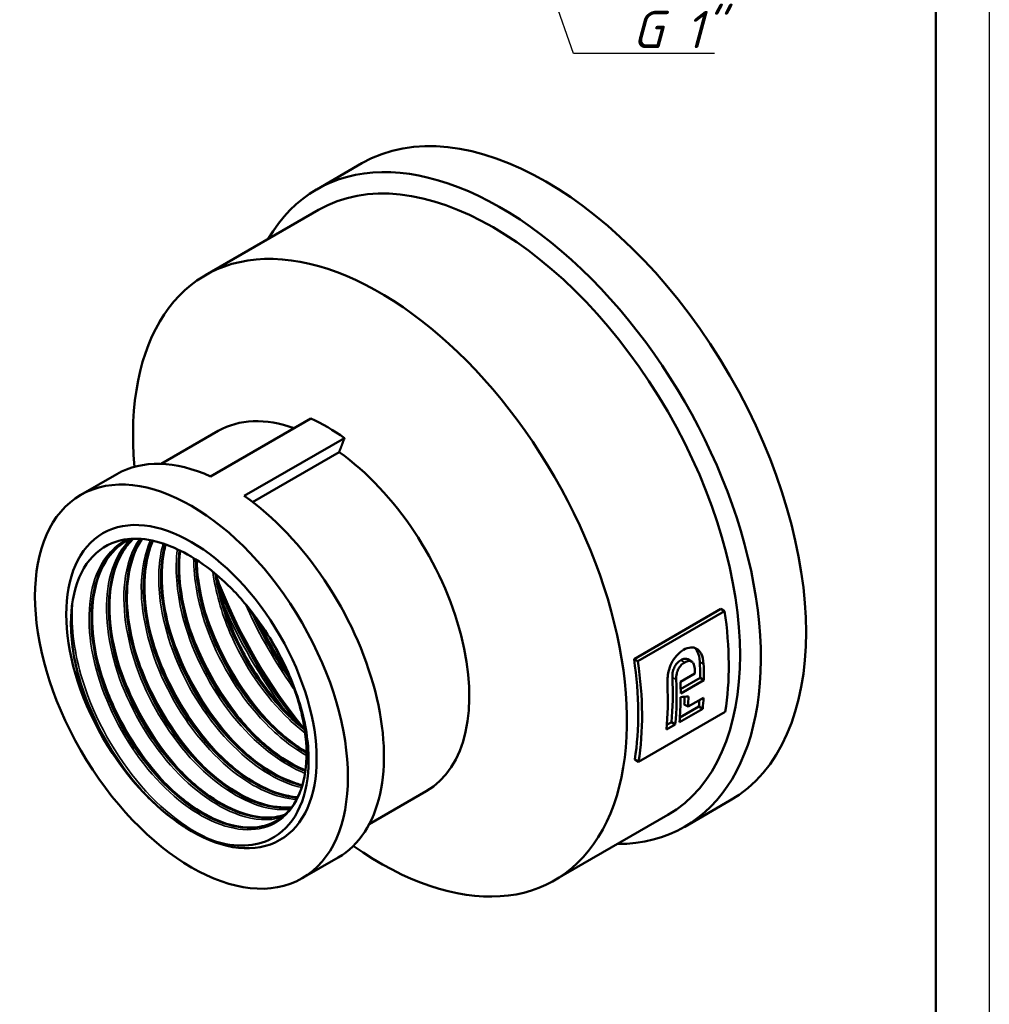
# Model space of a CAD drawing. Header units: millimetres. Extents: x 0 to 797, y -69 to 297.
# Tile 3 of 6: x 119 to 210, y 81 to 173. Entities that reach past the tile are written whole.
import ezdxf

# ---------------------------------------------------------------- set-up
doc = ezdxf.new("R2010")
doc.units = ezdxf.units.MM
for name, color, linetype, lineweight in [('Видимые тонкие (ГОСТ)', 7, 'Continuous', 35), ('Видимый контур (ГОСТ)', 7, 'Continuous', 50), ('Кромка (ГОСТ)', 7, 'Continuous', 50), ('Размер (ГОСТ)', 7, 'Continuous', 25)]:
    doc.layers.add(name, color=color, linetype=linetype, lineweight=lineweight)
doc.styles.add('Обычный текст (ГОСТ)', font='GOST Common Italic.ttf')
doc.dimstyles.new('Обычный (ГОСТ)', dxfattribs={"dimtxt": 3.5, "dimasz": 3.5, "dimexe": 1, "dimexo": 0, "dimgap": 0.5, "dimtad": 1, "dimrnd": 1e-08, "dimtxsty": 'Обычный текст (ГОСТ)', "dimblk": 'Filled-1', "dimcen": 0.09, "dimdle": 15, "dimclrd": 256, "dimclre": 256, "dimclrt": 256, "dimazin": 2, "dimtfac": 0.714286, "dimtdec": 3, "dimtmove": 0, "dimatfit": 3, "dimfxl": 1, "dimtolj": 1, "dimlwd": 25, "dimlwe": 25, "dimarcsym": 0})

# ---------------------------------------------------------------- blocks, each defined once
blk = doc.blocks.new('Рамки ГОСТ_ граница 297x210')
at = {"layer": 'Кромка (ГОСТ)', "lineweight": 25}
blk.add_line((210, 297), (210, 0), dxfattribs=at)
at = {"layer": 'Кромка (ГОСТ)'}
blk.add_line((205, 5), (205, 292), dxfattribs=at)
blk = doc.blocks.new('Filled-1')
at = {"color": 0}
for p, q in [((0, 0), (-1, 0.143)), ((-1, 0.143), (-1, -0.143)), ((-1, 0), (0, 0)), ((-1, -0.143), (0, 0))]:
    blk.add_line(p, q, dxfattribs=at)
at = {"color": 0, "flags": 128}
blk.add_lwpolyline([(-1, -0.143), (0, 0), (-1, 0.143), (-1, -0.143)], dxfattribs=at)
at = {"color": 0}
blk.add_solid([(-1, -0.143), (0, 0), (-1, 0.143), (-1, -0.143)], dxfattribs=at)
blk = doc.blocks.new('*D14')
at = {"layer": 'Defpoints', "color": 0, "linetype": 'Continuous', "transparency": 16777216}
for p in [(152.115, 224.081), (157.325, 209.24)]:
    blk.add_point(p, dxfattribs=at)
at = {"layer": 'Размер (ГОСТ)', "linetype": 'Continuous', "lineweight": 25, "transparency": 16777216}
for p, q in [((171.016, 170.238), (158.484, 205.937)), ((184.219, 170.238), (171.016, 170.238))]:
    blk.add_line(p, q, dxfattribs=at)
at = {"layer": 'Размер (ГОСТ)', "linetype": 'Continuous', "lineweight": 25, "transparency": 16777216, "xscale": 3.5, "yscale": 3.5, "zscale": 3.5, "rotation": 109.343005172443}
blk.add_blockref('Filled-1', (157.325, 209.24), dxfattribs=at)
at = {"layer": 'Размер (ГОСТ)', "linetype": 'Continuous', "lineweight": 25, "transparency": 16777216, "insert": (174.408, 174.24), "char_height": 3.5, "attachment_point": 1, "style": 'Обычный текст (ГОСТ)'}
blk.add_mtext('\\A1; \\fGOST Common|b0|i1;\\H3.5000;G 1"', dxfattribs=at)

msp = doc.modelspace()

# ---------------------------------------------------------------- linework, layer by layer
at = {"layer": 'Видимые тонкие (ГОСТ)'}
for p, q in [((181.4352, 113.1548), (181.08, 113.3599)), ((183.2091, 112.985), (182.855, 113.1894)), ((180.6381, 111.5417), (180.2839, 111.7462))]:
    msp.add_line(p, q, dxfattribs=at)
for points, knots in [([(129.1289, 124.6904), (127.992, 124.1017), (127.0742, 123.1182), (126.4667, 121.8057), (125.5015, 119.7202), (125.3261, 116.8186), (125.9657, 113.7218), (126.6039, 110.6314), (128.0487, 107.368), (129.9759, 104.6279), (131.8997, 101.8925), (134.2904, 99.6973), (136.6213, 98.5069), (138.9628, 97.3112), (141.2272, 97.1377), (142.911, 98.0167), (144.5879, 98.8921), (145.677, 100.8049), (145.9312, 103.3362), (146.1856, 105.8701), (145.6013, 109.0059), (144.2915, 112.0605), (143.9276, 112.9092), (143.5098, 113.751), (143.0453, 114.5709)], [51.0219337, 51.0219337, 51.0219337, 51.0219337, 51.4502445, 51.4502445, 51.4502445, 52.1307765, 52.1307765, 52.1307765, 52.8098803, 52.8098803, 52.8098803, 53.4878106, 53.4878106, 53.4878106, 54.1687849, 54.1687849, 54.1687849, 54.8470131, 54.8470131, 54.8470131, 55.525903, 55.525903, 55.525903, 55.7145262, 55.7145262, 55.7145262, 55.7145262]), ([(129.4947, 124.7259), (128.6476, 123.9138), (128.007, 122.8046), (127.6296, 121.4608), (126.9609, 119.0798), (127.122, 115.9801), (128.065, 112.8298), (129.0066, 109.6838), (130.7207, 106.5094), (132.8218, 103.9892), (134.9203, 101.4722), (137.3896, 99.6252), (139.6813, 98.8415), (141.1058, 98.3544), (142.4553, 98.28), (143.6174, 98.6019)], [44.9125565, 44.9125565, 44.9125565, 44.9125565, 45.2980018, 45.2980018, 45.2980018, 45.9809396, 45.9809396, 45.9809396, 46.6629495, 46.6629495, 46.6629495, 47.3440982, 47.3440982, 47.3440982, 47.7674774, 47.7674774, 47.7674774, 47.7674774]), ([(130.3323, 124.7313), (129.594, 123.6553), (129.1102, 122.2686), (128.9318, 120.667), (128.6354, 118.0057), (129.184, 114.7695), (130.4462, 111.6511), (131.7078, 108.5345), (133.6729, 105.5571), (135.9041, 103.3551), (138.1342, 101.1542), (140.6141, 99.743), (142.7958, 99.4188), (143.3649, 99.3343), (143.9127, 99.3238), (144.4318, 99.3844)], [38.7616842, 38.7616842, 38.7616842, 38.7616842, 39.1710527, 39.1710527, 39.1710527, 39.8512957, 39.8512957, 39.8512957, 40.53117, 40.53117, 40.53117, 41.2106917, 41.2106917, 41.2106917, 41.3879657, 41.3879657, 41.3879657, 41.3879657]), ([(131.3609, 124.6008), (130.8048, 123.381), (130.5016, 121.8974), (130.4862, 120.249), (130.4584, 117.2955), (131.357, 113.8336), (132.9569, 110.6658), (134.5069, 107.5971), (136.7013, 104.8269), (139.0426, 102.9593), (141.0672, 101.3443), (143.1886, 100.4139), (145.0454, 100.2999)], [32.6040198, 32.6040198, 32.6040198, 32.6040198, 33.0001937, 33.0001937, 33.0001937, 33.7100166, 33.7100166, 33.7100166, 34.3976575, 34.3976575, 34.3976575, 34.9922902, 34.9922902, 34.9922902, 34.9922902]), ([(132.5375, 124.2882), (132.1047, 122.7348), (132.006, 120.8877), (132.2644, 118.9095), (132.6588, 115.8902), (133.882, 112.5861), (135.6574, 109.7027), (137.4323, 106.8199), (139.7465, 104.3772), (142.0883, 102.894), (143.2484, 102.1591), (144.4113, 101.6623), (145.5136, 101.4159)], [26.4484315, 26.4484315, 26.4484315, 26.4484315, 26.8934072, 26.8934072, 26.8934072, 27.5725472, 27.5725472, 27.5725472, 28.2515259, 28.2515259, 28.2515259, 28.5879066, 28.5879066, 28.5879066, 28.5879066]), ([(133.8708, 123.7534), (133.6311, 121.9235), (133.7814, 119.8135), (134.3195, 117.6394), (135.0925, 114.5162), (136.66, 111.2825), (138.6696, 108.6316), (140.6785, 105.9815), (143.1147, 103.9321), (145.4379, 102.92), (145.5719, 102.8616), (145.7055, 102.8067), (145.8385, 102.7552)], [20.2993577, 20.2993577, 20.2993577, 20.2993577, 20.7732319, 20.7732319, 20.7732319, 21.4540032, 21.4540032, 21.4540032, 22.1345771, 22.1345771, 22.1345771, 22.1738312, 22.1738312, 22.1738312, 22.1738312]), ([(135.393, 122.9348), (135.3973, 120.9478), (135.7956, 118.7445), (136.5586, 116.555), (137.6561, 113.4057), (139.4998, 110.307), (141.6752, 107.9266), (143.032, 106.4419), (144.5117, 105.2431), (145.9794, 104.4152)], [14.1620823, 14.1620823, 14.1620823, 14.1620823, 14.6367327, 14.6367327, 14.6367327, 15.3194651, 15.3194651, 15.3194651, 15.7452823, 15.7452823, 15.7452823, 15.7452823]), ([(137.1822, 121.6669), (137.4345, 119.8074), (137.9845, 117.8439), (138.7976, 115.9378), (140.118, 112.8426), (142.123, 109.9197), (144.3686, 107.7902), (144.8547, 107.3293), (145.3513, 106.9062), (145.8529, 106.5238)], [8.0492511, 8.0492511, 8.0492511, 8.0492511, 8.4668088, 8.4668088, 8.4668088, 9.1448144, 9.1448144, 9.1448144, 9.2915666, 9.2915666, 9.2915666, 9.2915666]), ([(137.5536, 121.1881), (137.6591, 120.9063), (137.7675, 120.6247), (137.879, 120.3435), (139.7669, 115.5792), (142.4994, 110.9367), (145.6995, 107.0246)], [52.35767564, 52.35767564, 52.35767564, 52.35767564, 52.38876018, 52.38876018, 52.38876018, 52.91538988, 52.91538988, 52.91538988, 52.91538988]), ([(124.0574, 118.9383), (123.8694, 116.8347), (124.1318, 114.4295), (124.8289, 111.9824), (125.8242, 108.4883), (127.7008, 104.9329), (130.0272, 102.1006), (132.3536, 99.2683), (135.1121, 97.18), (137.6748, 96.293)], [51.7563515, 51.7563515, 51.7563515, 51.7563515, 52.2402673, 52.2402673, 52.2402673, 52.9312491, 52.9312491, 52.9312491, 53.622231, 53.622231, 53.622231, 53.622231]), ([(136.2803, 118.5515), (136.3349, 118.3605), (136.3921, 118.1692), (136.4519, 117.9778), (137.4998, 114.6246), (139.34, 111.2595), (141.5822, 108.568), (141.9732, 108.0986), (142.376, 107.6503), (142.7877, 107.225)], [8.26035408, 8.26035408, 8.26035408, 8.26035408, 8.29814089, 8.29814089, 8.29814089, 8.96022124, 8.96022124, 8.96022124, 9.07567451, 9.07567451, 9.07567451, 9.07567451]), ([(140.2085, 118.6788), (141.367, 116.1213), (142.764, 113.6287), (144.3459, 111.3148), (144.5195, 111.0609), (144.6953, 110.8091), (144.8731, 110.5597)], [52.47055686, 52.47055686, 52.47055686, 52.47055686, 52.77118794, 52.77118794, 52.77118794, 52.80418175, 52.80418175, 52.80418175, 52.80418175]), ([(134.6498, 117.6082), (135.2959, 115.3628), (136.2895, 113.0893), (137.5475, 111.0044), (138.5994, 109.2612), (139.8323, 107.656), (141.155, 106.2844)], [14.54353939, 14.54353939, 14.54353939, 14.54353939, 14.98757722, 14.98757722, 14.98757722, 15.35885981, 15.35885981, 15.35885981, 15.35885981]), ([(133.014, 116.6636), (133.2278, 115.9132), (133.4809, 115.1595), (133.7719, 114.4105), (135.074, 111.0591), (137.126, 107.8225), (139.4915, 105.3638), (139.5005, 105.3545), (139.5095, 105.3451), (139.5185, 105.3358)], [20.82672469, 20.82672469, 20.82672469, 20.82672469, 20.97518871, 20.97518871, 20.97518871, 21.63951697, 21.63951697, 21.63951697, 21.64204512, 21.64204512, 21.64204512, 21.64204512]), ([(131.3796, 115.7211), (132.1094, 113.1873), (133.2855, 110.6178), (134.7761, 108.3228), (135.7108, 106.8839), (136.7662, 105.5571), (137.886, 104.3974)], [27.10991, 27.10991, 27.10991, 27.10991, 27.61102797, 27.61102797, 27.61102797, 27.92523043, 27.92523043, 27.92523043, 27.92523043]), ([(129.7468, 114.7763), (130.0574, 113.687), (130.4499, 112.5913), (130.9188, 111.5134), (132.2244, 108.5122), (134.1143, 105.6667), (136.2501, 103.4491)], [33.39309531, 33.39309531, 33.39309531, 33.39309531, 33.60853906, 33.60853906, 33.60853906, 34.20841573, 34.20841573, 34.20841573, 34.20841573]), ([(124.2048, 113.5936), (124.3775, 112.7554), (124.602, 111.9053), (124.8773, 111.0543), (125.9689, 107.6798), (127.8507, 104.3116), (130.1247, 101.6343), (130.6108, 101.062), (131.1139, 100.5206), (131.6289, 100.0155)], [52.12940422, 52.12940422, 52.12940422, 52.12940422, 52.29623272, 52.29623272, 52.29623272, 52.95773969, 52.95773969, 52.95773969, 53.09915152, 53.09915152, 53.09915152, 53.09915152]), ([(128.109, 113.8337), (128.9529, 110.9015), (130.4035, 107.9232), (132.2323, 105.3737), (132.9746, 104.339), (133.7774, 103.3772), (134.6166, 102.5096)], [39.67628062, 39.67628062, 39.67628062, 39.67628062, 40.25622945, 40.25622945, 40.25622945, 40.49160104, 40.49160104, 40.49160104, 40.49160104]), ([(126.4788, 112.8892), (126.8805, 111.4838), (127.4177, 110.0676), (128.0762, 108.6935), (129.3494, 106.0366), (131.0691, 103.5505), (132.982, 101.5629)], [45.95946592, 45.95946592, 45.95946592, 45.95946592, 46.23739576, 46.23739576, 46.23739576, 46.77478635, 46.77478635, 46.77478635, 46.77478635])]:
    msp.add_open_spline(points, degree=3, knots=knots, dxfattribs=at)
for points in [[(138.1123, 118.7813), (139.6342, 115.2021), (141.6385, 111.7208), (143.9577, 108.6344)], [(141.3428, 117.2227), (142.2084, 115.5063), (143.1743, 113.8302), (144.2218, 112.2254)]]:
    msp.add_open_spline(points, degree=3, dxfattribs=at)
at = {"layer": 'Видимый контур (ГОСТ)'}
for p, q in [((146.9352, 157.498), (151.1705, 159.9433)), ((136.4891, 149.4463), (147.0957, 155.57)), ((136.9869, 130.5837), (146.3868, 136.0108)), ((132.3618, 131.7636), (137.7048, 134.8484)), ((140.1436, 128.7612), (149.5435, 134.1882)), ((149.0332, 132.8666), (140.9268, 128.1864)), ((124.8114, 128.8478), (128.1902, 130.7985)), ((176.6888, 113.4634), (184.8205, 118.1582)), ((185.1801, 117.9506), (177.0484, 113.2558)), ((185.1801, 117.9506), (184.8205, 118.1582)), ((177.0484, 113.2558), (176.6888, 113.4634)), ((182.0744, 113.2347), (181.7195, 113.4396)), ((181.0419, 111.3152), (182.3919, 112.0946)), ((181.0581, 110.6342), (182.891, 111.6924)), ((183.2445, 111.4883), (181.0609, 110.2275)), ((183.2445, 111.4883), (182.891, 111.6924)), ((180.9776, 107.9801), (182.7695, 109.0146)), ((181.7544, 109.0072), (181.4002, 109.2117)), ((181.7544, 109.0072), (183.2006, 109.8422)), ((183.1249, 108.8094), (182.7695, 109.0146)), ((177.1138, 103.8283), (185.2455, 108.5231)), ((183.1249, 108.8094), (180.9412, 107.5487)), ((180.5557, 107.3261), (179.7315, 106.8503)), ((179.7679, 107.2816), (180.2003, 107.5313)), ((180.5557, 107.3261), (180.2003, 107.5313)), ((177.1138, 103.8283), (176.7552, 104.0353)), ((151.8618, 97.9886), (157.2048, 101.0734)), ((181.4352, 97.7423), (185.6705, 100.1875)), ((169.2391, 92.7216), (179.8457, 98.8453)), ((145.5614, 92.9077), (148.9402, 94.8584))]:
    msp.add_line(p, q, dxfattribs=at)
for centre, major_axis, ratio, start_param, end_param in [((168.4205, 130.0654), (-17.25, 29.8779), 0.5773503, 3.1415927, 6.2831853), ((164.1852, 127.6201), (-17.25, 29.8779), 0.5773503, 2.8217197, 6.6030583), ((163.4707, 127.2077), (-16.375, 28.3623), 0.5773503, 3.1415927, 6.2831853), ((152.8641, 121.0839), (-16.375, 28.3623), 0.5773503, 2.2479734, 7.1768046), ((147.4548, 117.9609), (-9.75, 16.8875), 0.5773503, 5.689724, 6.2831853), ((147.9651, 118.2555), (10.375, -17.97), 0.5773503, 2.2484122, 2.4639767), ((138.5652, 112.8285), (-10.375, 17.97), 0.5773503, 5.6055694, 6.2831853), ((147.4548, 117.9609), (9.75, -16.8875), 0.5773503, 0, 2.2414736), ((138.5652, 112.8285), (10.375, -17.97), 0.5773503, 0, 2.2484122), ((135.1864, 110.8777), (7.4439, -12.8933), 0.5773503, 2.021876, 2.0746658), ((162.0565, 126.3912), (-16.625, 28.7953), 0.5773503, 3.7612199, 4.1088434), ((153.9248, 121.6963), (-16.375, 28.3623), 0.5773503, 3.758665, 4.1116515), ((153.9248, 121.6963), (16.625, -28.7953), 0.5773503, 0.6196272, 0.9672507), ((159.7332, 125.0498), (-16.375, 28.3623), 0.5773503, 3.9274659, 3.9827039), ((159.7332, 125.0498), (16.625, -28.7953), 0.5773503, 0.7858661, 0.8402726), ((157.164, 123.5665), (-16.375, 28.3623), 0.5773503, 3.8245241, 3.9841625), ((158.8995, 124.5685), (-16.625, 28.7953), 0.5773503, 3.9671317, 3.9833018), ((156.3399, 123.0907), (-16.625, 28.7953), 0.5773503, 3.8260702, 3.9827025), ((157.164, 123.5665), (16.625, -28.7953), 0.5773503, 0.6844775, 0.8417092), ((157.5496, 123.7891), (-16.625, 28.7953), 0.5773503, 3.9274588, 3.9671317), ((157.5496, 123.7891), (-16.625, 28.7953), 0.5773503, 3.8260702, 3.9151215), ((156.8919, 123.4094), (-60.1916, 0.8954), 0.238976, 1.9875092, 2.0008207), ((158.287, 124.2149), (-16.375, 28.3623), 0.5773503, 3.8649187, 3.892389), ((158.287, 124.2149), (16.625, -28.7953), 0.5773503, 0.7242607, 0.7602173), ((159.7332, 125.0498), (-16.375, 28.3623), 0.5773503, 3.8245241, 3.8484225), ((159.7332, 125.0498), (16.625, -28.7953), 0.5773503, 0.6844775, 0.7242607)]:
    msp.add_ellipse(centre, major_axis=major_axis, ratio=ratio, start_param=start_param, end_param=end_param, dxfattribs=at)
for major_axis in [(-10.375, 17.97), (-8.3, 14.376), (-8.3, 14.376)]:
    msp.add_ellipse((135.1864, 110.8777), major_axis=major_axis, ratio=0.5773503, dxfattribs=at)
msp.add_rational_spline([(149.5435, 134.1882), (149.2803, 133.5069), (149.0332, 132.8666)], [1, 1.00048860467, 1], degree=2, dxfattribs=at)
for points, knots in [([(126.5778, 106.7752), (125.6124, 108.6643), (124.8796, 110.6223), (123.9769, 114.4255), (123.8066, 116.2357), (124.0465, 119.471), (124.4448, 120.871), (125.753, 123.0796), (126.6417, 123.8767), (128.4609, 124.632), (129.279, 124.7733), (131.0251, 124.716), (131.9436, 124.5216), (132.8887, 124.1647)], [0, 0, 0, 0, 0.6381039, 0.6381039, 1.2656932, 1.2656932, 1.8827646, 1.8827646, 2.4893144, 2.4893144, 2.9020126, 2.9020126, 3.309647, 3.309647, 3.309647, 3.309647]), ([(129.3154, 124.6618), (128.5073, 124.2473), (127.8099, 123.6337), (127.2607, 122.8367), (126.0345, 121.0571), (125.5548, 118.3776), (125.9135, 115.3754), (126.2713, 112.3805), (127.4602, 109.0855), (129.2092, 106.1987), (130.9546, 103.318), (133.2449, 100.8636), (135.5719, 99.3595), (138.0011, 97.7892), (140.4509, 97.2695), (142.3325, 97.9141), (142.6921, 98.0372), (143.0304, 98.2026), (143.3451, 98.4072)], [51.0219939, 51.0219939, 51.0219939, 51.0219939, 51.3280588, 51.3280588, 51.3280588, 52.0114515, 52.0114515, 52.0114515, 52.6931725, 52.6931725, 52.6931725, 53.3734832, 53.3734832, 53.3734832, 54.0836997, 54.0836997, 54.0836997, 54.2194096, 54.2194096, 54.2194096, 54.2194096]), ([(129.7231, 124.7384), (129.1475, 124.1995), (128.6661, 123.5241), (128.2996, 122.7274), (127.3318, 120.6236), (127.172, 117.6875), (127.8423, 114.5642), (128.5066, 111.4688), (129.9807, 108.2118), (131.929, 105.4982), (133.8747, 102.7882), (136.2792, 100.639), (138.6049, 99.512), (140.5377, 98.5754), (142.4044, 98.3499), (143.9184, 98.8439)], [44.9074689, 44.9074689, 44.9074689, 44.9074689, 45.1689297, 45.1689297, 45.1689297, 45.8592684, 45.8592684, 45.8592684, 46.543453, 46.543453, 46.543453, 47.2267124, 47.2267124, 47.2267124, 47.794528, 47.794528, 47.794528, 47.794528]), ([(143.9222, 98.8538), (142.7953, 98.4862), (141.4771, 98.508), (140.0762, 98.9402), (137.808, 99.6401), (135.3398, 101.4113), (133.2241, 103.874), (131.1092, 106.336), (129.3621, 109.4717), (128.3774, 112.6035), (127.3931, 115.7343), (127.1782, 118.8392), (127.7925, 121.2477), (128.1618, 122.6953), (128.8292, 123.8852), (129.7292, 124.7387)], [-41.5103721, -41.5103721, -41.5103721, -41.5103721, -41.0878797, -41.0878797, -41.0878797, -40.4038192, -40.4038192, -40.4038192, -39.719994, -39.719994, -39.719994, -39.0363998, -39.0363998, -39.0363998, -38.6255314, -38.6255314, -38.6255314, -38.6255314]), ([(129.73, 124.745), (129.2602, 124.2969), (128.8539, 123.7513), (128.0405, 122.1939), (127.7154, 121.0602), (127.4433, 118.5801), (127.4863, 117.2074), (127.9207, 114.3839), (128.3167, 112.8983), (129.407, 109.9936), (130.1154, 108.5385), (131.7505, 105.8397), (132.6978, 104.5626), (134.7056, 102.3448), (135.7911, 101.3762), (137.9559, 99.8644), (139.0622, 99.3016), (141.1489, 98.6412), (142.1546, 98.5345), (143.3531, 98.6926), (143.6474, 98.7589), (143.9288, 98.8502)], [0.1700638, 0.1700638, 0.1700638, 0.1700638, 0.4962701, 0.4962701, 0.979051, 0.979051, 1.453297, 1.453297, 1.9265189, 1.9265189, 2.4007863, 2.4007863, 2.8756702, 2.8756702, 3.3503925, 3.3503925, 3.8241749, 3.8241749, 4.2970567, 4.2970567, 4.4585594, 4.4585594, 4.4585594, 4.4585594]), ([(130.5332, 124.7164), (130.0261, 123.9825), (129.6389, 123.1023), (129.3927, 122.1016), (128.7979, 119.6838), (129.0295, 116.5795), (130.0244, 113.4562), (131.0187, 110.3346), (132.768, 107.2157), (134.8797, 104.7692), (136.9902, 102.3241), (139.4474, 100.5676), (141.7055, 99.8733), (142.7206, 99.5612), (143.6921, 99.4647), (144.5787, 99.5757)], [38.7618775, 38.7618775, 38.7618775, 38.7618775, 39.0441089, 39.0441089, 39.0441089, 39.7260344, 39.7260344, 39.7260344, 40.4075748, 40.4075748, 40.4075748, 41.0887465, 41.0887465, 41.0887465, 41.3949459, 41.3949459, 41.3949459, 41.3949459]), ([(144.5849, 99.5794), (144.0892, 99.5167), (143.5666, 99.5198), (143.0236, 99.5918), (140.8617, 99.8781), (138.3921, 101.2528), (136.1647, 103.4242), (133.938, 105.5951), (131.9694, 108.5471), (130.6997, 111.6463), (129.4304, 114.7445), (128.869, 117.9682), (129.1501, 120.6244), (129.3209, 122.2375), (129.8018, 123.6345), (130.5411, 124.7163)], [-35.1107722, -35.1107722, -35.1107722, -35.1107722, -34.9394549, -34.9394549, -34.9394549, -34.257362, -34.257362, -34.257362, -33.5754672, -33.5754672, -33.5754672, -32.8937663, -32.8937663, -32.8937663, -32.479792, -32.479792, -32.479792, -32.479792]), ([(130.5498, 124.7206), (130.41, 124.5142), (130.28, 124.296), (129.6749, 123.1375), (129.3498, 122.0039), (129.0777, 119.5237), (129.1207, 118.151), (129.5551, 115.3275), (129.9511, 113.842), (131.0414, 110.9373), (131.7498, 109.4821), (133.3849, 106.7833), (134.3322, 105.5063), (136.34, 103.2884), (137.4255, 102.3198), (139.5903, 100.808), (140.6966, 100.2452), (142.7493, 99.5956), (143.7232, 99.4853), (144.5944, 99.5851)], [0.3772629, 0.3772629, 0.3772629, 0.3772629, 0.4962701, 0.4962701, 0.979051, 0.979051, 1.453297, 1.453297, 1.9265189, 1.9265189, 2.4007863, 2.4007863, 2.8756702, 2.8756702, 3.3503925, 3.3503925, 3.8241749, 3.8241749, 4.2815927, 4.2815927, 4.2815927, 4.2815927]), ([(143.1631, 98.2924), (141.6219, 97.4104), (139.5598, 97.44), (137.384, 98.3919), (135.0831, 99.3986), (132.6715, 101.4301), (130.6824, 104.0553), (128.6935, 106.6802), (127.1413, 109.8807), (126.3733, 112.9735), (125.6054, 116.066), (125.6273, 119.0297), (126.4471, 121.2325), (127.0017, 122.7231), (127.9202, 123.8569), (129.0968, 124.5438)], [-47.9083322, -47.9083322, -47.9083322, -47.9083322, -47.2659563, -47.2659563, -47.2659563, -46.5866276, -46.5866276, -46.5866276, -45.9073652, -45.9073652, -45.9073652, -45.2281682, -45.2281682, -45.2281682, -44.7685865, -44.7685865, -44.7685865, -44.7685865]), ([(128.88, 124.4206), (128.0707, 123.8997), (127.3904, 123.1351), (126.4061, 121.2503), (126.081, 120.1166), (125.8089, 117.6365), (125.8519, 116.2637), (126.2863, 113.4403), (126.6823, 111.9547), (127.7726, 109.05), (128.481, 107.5949), (130.1161, 104.8961), (131.0634, 103.619), (133.0712, 101.4011), (134.1567, 100.4326), (136.3215, 98.9207), (137.4278, 98.3579), (139.5145, 97.6976), (140.5202, 97.5909), (141.9745, 97.7827), (142.499, 97.9446), (142.9739, 98.189)], [0, 0, 0, 0, 0.4962701, 0.4962701, 0.979051, 0.979051, 1.453297, 1.453297, 1.9265189, 1.9265189, 2.4007863, 2.4007863, 2.8756702, 2.8756702, 3.3503925, 3.3503925, 3.8241749, 3.8241749, 4.2970567, 4.2970567, 4.5939856, 4.5939856, 4.5939856, 4.5939856]), ([(131.5512, 124.5612), (131.1872, 123.7594), (130.9334, 122.8435), (130.8034, 121.8379), (130.4665, 119.2308), (130.9641, 116.0383), (132.1762, 112.942), (133.4401, 109.7134), (135.4727, 106.6144), (137.7857, 104.3597), (140.0263, 102.1753), (142.512, 100.7978), (144.6831, 100.5224), (144.8368, 100.5029), (144.9887, 100.489), (145.1389, 100.4805)], [32.6078095, 32.6078095, 32.6078095, 32.6078095, 32.8698282, 32.8698282, 32.8698282, 33.5491028, 33.5491028, 33.5491028, 34.2573917, 34.2573917, 34.2573917, 34.9435467, 34.9435467, 34.9435467, 34.9920971, 34.9920971, 34.9920971, 34.9920971]), ([(145.143, 100.4903), (143.3424, 100.6045), (141.2921, 101.4897), (139.326, 103.0287), (137.0237, 104.8309), (134.8532, 107.5171), (133.297, 110.5135), (131.7412, 113.5092), (130.8106, 116.7942), (130.7194, 119.6654), (130.6603, 121.5263), (130.9541, 123.2051), (131.5603, 124.5601)], [-28.7078851, -28.7078851, -28.7078851, -28.7078851, -28.1269489, -28.1269489, -28.1269489, -27.4466537, -27.4466537, -27.4466537, -26.7665161, -26.7665161, -26.7665161, -26.3257061, -26.3257061, -26.3257061, -26.3257061]), ([(131.5786, 124.5594), (131.2121, 123.7233), (130.9627, 122.7516), (130.7121, 120.4674), (130.7551, 119.0946), (131.1895, 116.2712), (131.5855, 114.7856), (132.6758, 111.8809), (133.3842, 110.4258), (135.0193, 107.7269), (135.9666, 106.4499), (137.9744, 104.232), (139.0599, 103.2634), (141.2247, 101.7516), (142.331, 101.1888), (143.9857, 100.6652), (144.5833, 100.5486), (145.1533, 100.5087)], [0.5718512, 0.5718512, 0.5718512, 0.5718512, 0.979051, 0.979051, 1.453297, 1.453297, 1.9265189, 1.9265189, 2.4007863, 2.4007863, 2.8756702, 2.8756702, 3.3503925, 3.3503925, 3.8241749, 3.8241749, 4.1010284, 4.1010284, 4.1010284, 4.1010284]), ([(145.576, 101.6179), (144.5388, 101.8567), (143.4488, 102.3179), (142.3586, 102.9929), (140.0105, 104.447), (137.6801, 106.8801), (135.8931, 109.7648), (134.1102, 112.643), (132.8812, 115.9502), (132.4883, 118.9699), (132.2377, 120.8955), (132.3285, 122.6956), (132.7385, 124.2181)], [-22.2990368, -22.2990368, -22.2990368, -22.2990368, -21.9804913, -21.9804913, -21.9804913, -21.2943364, -21.2943364, -21.2943364, -20.6097536, -20.6097536, -20.6097536, -20.1731981, -20.1731981, -20.1731981, -20.1731981]), ([(132.7284, 124.2208), (132.448, 123.1965), (132.3125, 122.0462), (132.3348, 120.8114), (132.3864, 117.9586), (133.2794, 114.6746), (134.8077, 111.6634), (136.3356, 108.653), (138.4873, 105.9359), (140.7843, 104.0931), (142.3789, 102.8138), (144.0355, 101.9619), (145.5743, 101.6042)], [26.4552616, 26.4552616, 26.4552616, 26.4552616, 26.7498548, 26.7498548, 26.7498548, 27.4304773, 27.4304773, 27.4304773, 28.1109342, 28.1109342, 28.1109342, 28.5833097, 28.5833097, 28.5833097, 28.5833097]), ([(132.7677, 124.2096), (132.6377, 123.7138), (132.5415, 123.1882), (132.3466, 121.411), (132.3895, 120.0382), (132.8239, 117.2148), (133.2199, 115.7292), (134.3102, 112.8245), (135.0186, 111.3694), (136.6537, 108.6706), (137.601, 107.3935), (139.6088, 105.1756), (140.6943, 104.2071), (142.8592, 102.6952), (143.9654, 102.1324), (145.2038, 101.7405), (145.3966, 101.6869), (145.5876, 101.6409)], [0.7675187, 0.7675187, 0.7675187, 0.7675187, 0.979051, 0.979051, 1.453297, 1.453297, 1.9265189, 1.9265189, 2.4007863, 2.4007863, 2.8756702, 2.8756702, 3.3503925, 3.3503925, 3.8241749, 3.8241749, 3.9122013, 3.9122013, 3.9122013, 3.9122013]), ([(132.8887, 124.1647), (133.435, 123.9584), (134.2193, 123.6328), (136.1717, 122.4745), (137.1565, 121.7376), (138.1112, 120.8665)], [0, 0, 0, 0, 0.23521661, 0.23521661, 0.48087886, 0.48087886, 0.48087886, 0.48087886]), ([(145.8722, 102.9782), (145.7007, 103.0464), (145.5283, 103.1204), (145.3554, 103.2002), (143.042, 104.2672), (140.6339, 106.3575), (138.6663, 109.0251), (136.6997, 111.6913), (135.1873, 114.9157), (134.4695, 118.007), (134.0042, 120.0114), (133.8752, 121.9508), (134.0812, 123.6538)], [-15.8812356, -15.8812356, -15.8812356, -15.8812356, -15.8303082, -15.8303082, -15.8303082, -15.1491366, -15.1491366, -15.1491366, -14.4683176, -14.4683176, -14.4683176, -14.0268862, -14.0268862, -14.0268862, -14.0268862]), ([(134.07, 123.6583), (133.9228, 122.4756), (133.9371, 121.1787), (134.1202, 119.8211), (134.5268, 116.8062), (135.7626, 113.5124), (137.5458, 110.649), (139.3285, 107.7864), (141.6453, 105.3738), (143.9796, 103.9284), (144.613, 103.5362), (145.2464, 103.216), (145.8695, 102.9696)], [20.308883, 20.308883, 20.308883, 20.308883, 20.6161333, 20.6161333, 20.6161333, 21.2984282, 21.2984282, 21.2984282, 21.980521, 21.980521, 21.980521, 22.1656024, 22.1656024, 22.1656024, 22.1656024]), ([(134.1215, 123.6348), (134.1196, 123.6178), (134.1177, 123.6007), (133.981, 122.3546), (134.0239, 120.9819), (134.4583, 118.1584), (134.8543, 116.6728), (135.9446, 113.7681), (136.653, 112.313), (138.2881, 109.6142), (139.2354, 108.3371), (141.2432, 106.1193), (142.3287, 105.1507), (144.2327, 103.821), (145.0676, 103.3588), (145.8789, 103.0247)], [0.9724549, 0.9724549, 0.9724549, 0.9724549, 0.979051, 0.979051, 1.453297, 1.453297, 1.9265189, 1.9265189, 2.4007863, 2.4007863, 2.8756702, 2.8756702, 3.3503925, 3.3503925, 3.7098921, 3.7098921, 3.7098921, 3.7098921]), ([(135.6078, 122.7997), (135.6204, 121.5871), (135.7782, 120.2971), (136.082, 118.9783), (136.7974, 115.8723), (138.3167, 112.629), (140.2945, 109.9506), (141.9796, 107.6685), (143.9869, 105.8102), (145.9807, 104.6545)], [14.1751696, 14.1751696, 14.1751696, 14.1751696, 14.4657032, 14.4657032, 14.4657032, 15.1500033, 15.1500033, 15.1500033, 15.7330297, 15.7330297, 15.7330297, 15.7330297]), ([(145.9806, 104.6744), (144.4847, 105.5429), (142.9807, 106.7976), (141.6134, 108.3431), (139.4843, 110.7495), (137.702, 113.8438), (136.6656, 116.9626), (136.0007, 118.9635), (135.646, 120.9655), (135.621, 122.7919)], [-9.4484991, -9.4484991, -9.4484991, -9.4484991, -9.0111707, -9.0111707, -9.0111707, -8.3301963, -8.3301963, -8.3301963, -7.8933261, -7.8933261, -7.8933261, -7.8933261]), ([(135.6766, 122.7553), (135.6915, 122.0304), (135.7581, 121.2772), (136.0927, 119.102), (136.4888, 117.6165), (137.579, 114.7118), (138.2875, 113.2566), (139.9225, 110.5578), (140.8698, 109.2808), (142.8776, 107.0629), (143.9631, 106.0943), (145.3563, 105.1214), (145.6681, 104.9209), (145.9798, 104.7371)], [1.1965834, 1.1965834, 1.1965834, 1.1965834, 1.453297, 1.453297, 1.9265189, 1.9265189, 2.4007863, 2.4007863, 2.8756702, 2.8756702, 3.3503925, 3.3503925, 3.4860889, 3.4860889, 3.4860889, 3.4860889]), ([(137.4277, 121.4648), (137.574, 120.4684), (137.8058, 119.4442), (138.1209, 118.4158), (139.0744, 115.305), (140.7844, 112.1776), (142.8693, 109.7014), (143.7949, 108.602), (144.7915, 107.6343), (145.8118, 106.8318)], [8.067945, 8.067945, 8.067945, 8.067945, 8.2925308, 8.2925308, 8.2925308, 8.9719268, 8.9719268, 8.9719268, 9.2735693, 9.2735693, 9.2735693, 9.2735693]), ([(145.8079, 106.8494), (145.3876, 107.18), (144.9713, 107.5393), (144.5625, 107.9256), (142.227, 110.1327), (140.1533, 113.2075), (138.842, 116.4375), (138.163, 118.11), (137.6907, 119.8173), (137.4459, 121.4508)], [-2.9887228, -2.9887228, -2.9887228, -2.9887228, -2.8643998, -2.8643998, -2.8643998, -2.1541833, -2.1541833, -2.1541833, -1.7864207, -1.7864207, -1.7864207, -1.7864207]), ([(137.5213, 121.3845), (137.7406, 119.9956), (138.1323, 118.5356), (139.2134, 115.6554), (139.9219, 114.2003), (141.5569, 111.5014), (142.5042, 110.2244), (144.2373, 108.31), (145.0095, 107.5786), (145.7926, 106.9487)], [1.4612767, 1.4612767, 1.4612767, 1.4612767, 1.9265189, 1.9265189, 2.4007863, 2.4007863, 2.8756702, 2.8756702, 3.2204595, 3.2204595, 3.2204595, 3.2204595]), ([(137.6014, 120.9156), (137.6568, 120.7661), (137.713, 120.6167), (138.8154, 117.7366), (140.1694, 115.0021), (142.8714, 110.613), (144.1442, 108.8318), (145.4948, 107.1936)], [3.5674643, 3.5674643, 3.5674643, 3.5674643, 3.6163371, 3.6163371, 4.5110581, 4.5110581, 5.1656058, 5.1656058, 5.1656058, 5.1656058]), ([(137.7191, 120.3339), (139.2757, 116.2967), (141.4638, 112.3292), (144.0593, 108.8604), (144.3877, 108.4215), (144.7225, 107.9907), (145.063, 107.5687)], [58.65580702, 58.65580702, 58.65580702, 58.65580702, 59.12682883, 59.12682883, 59.12682883, 59.18642572, 59.18642572, 59.18642572, 59.18642572]), ([(138.6407, 120.3663), (139.5799, 119.4485), (140.4679, 118.4164), (142.0773, 116.2104), (142.6539, 115.2504), (143.0453, 114.5709)], [0.0346486, 0.0346486, 0.0346486, 0.0346486, 0.45692526, 0.45692526, 0.86137874, 0.86137874, 0.86137874, 0.86137874]), ([(140.7687, 117.9867), (141.6808, 116.0632), (142.7271, 114.1838), (143.8853, 112.3985), (144.1106, 112.0512), (144.3402, 111.7075), (144.5736, 111.3677)], [52.50152272, 52.50152272, 52.50152272, 52.50152272, 52.72984741, 52.72984741, 52.72984741, 52.77427166, 52.77427166, 52.77427166, 52.77427166]), ([(141.0663, 117.5916), (141.7637, 116.162), (142.5348, 114.7582), (143.6972, 112.8702), (144.0412, 112.3356), (144.3951, 111.809)], [4.03549309, 4.03549309, 4.03549309, 4.03549309, 4.51105805, 4.51105805, 4.70194436, 4.70194436, 4.70194436, 4.70194436]), ([(143.0453, 114.5709), (144.0283, 112.8646), (144.8073, 111.0636), (145.8871, 107.4437), (146.1686, 105.6608), (146.1826, 102.3487), (145.9055, 100.8572), (144.8133, 98.3709), (143.9999, 97.4094), (142.2538, 96.3544), (141.4379, 96.0922), (139.6486, 95.9217), (138.6818, 96.0184), (137.6748, 96.293)], [0, 0, 0, 0, 0.590753, 0.590753, 1.1920123, 1.1920123, 1.8037742, 1.8037742, 2.4260352, 2.4260352, 2.8620608, 2.8620608, 3.3031395, 3.3031395, 3.3031395, 3.3031395]), ([(143.3471, 98.4045), (144.1025, 98.8907), (144.7283, 99.6222), (145.6034, 101.4469), (145.8729, 102.5513), (146.0334, 104.9711), (145.9345, 106.311), (145.3902, 109.0701), (144.9386, 110.5235), (143.8862, 113.015), (143.3422, 114.0858), (142.7299, 115.1085)], [0, 0, 0, 0, 0.4994096, 0.4994096, 0.9837664, 0.9837664, 1.4576343, 1.4576343, 1.9307506, 1.9307506, 2.2884225, 2.2884225, 2.2884225, 2.2884225]), ([(181.318, 114.3204), (181.5541, 114.4566), (181.7926, 114.5403), (182.2173, 114.5654), (182.398, 114.5251), (182.7336, 114.3316), (182.8742, 114.1714), (183.1086, 113.7192), (183.1904, 113.3901), (183.2091, 112.985)], [-0.48865451, -0.48865451, -0.48865451, -0.48865451, -0.36634492, -0.36634492, -0.26169915, -0.26169915, -0.14508532, -0.14508532, 0, 0, 0, 0]), ([(182.855, 113.1894), (182.8359, 113.5966), (182.7531, 113.9271), (182.553, 114.3098), (182.4689, 114.4235), (182.3695, 114.5148)], [0, 0, 0, 0, 0.14575458, 0.14575458, 0.22192678, 0.22192678, 0.22192678, 0.22192678]), ([(179.8147, 111.0492), (179.8052, 111.2518), (179.8078, 111.4642), (179.8444, 111.8798), (179.8751, 112.0818), (179.9863, 112.5587), (180.0789, 112.8297), (180.3297, 113.3415), (180.4806, 113.5708), (180.8587, 114.0039), (181.0842, 114.1854), (181.318, 114.3204)], [-0.40829126, -0.40829126, -0.40829126, -0.40829126, -0.33578073, -0.33578073, -0.27083828, -0.27083828, -0.18407093, -0.18407093, -0.09919072, -0.09919072, 0, 0, 0, 0]), ([(180.2839, 111.7462), (180.2748, 111.9367), (180.2916, 112.1245), (180.3659, 112.4453), (180.4155, 112.5865), (180.548, 112.8466), (180.6251, 112.9597), (180.8263, 113.1872), (180.9516, 113.2858), (181.08, 113.3599)], [0, 0, 0, 0, 0.06817497, 0.06817497, 0.1223053, 0.1223053, 0.17256284, 0.17256284, 0.23722382, 0.23722382, 0.23722382, 0.23722382]), ([(181.4352, 113.1548), (181.3684, 113.1163), (181.3021, 113.0709), (181.1784, 112.9691), (181.1211, 112.9141), (180.9793, 112.7535), (180.9027, 112.641), (180.7703, 112.3817), (180.7206, 112.2405), (180.646, 111.9198), (180.629, 111.7321), (180.6381, 111.5417)], [-0.23705615, -0.23705615, -0.23705615, -0.23705615, -0.20332876, -0.20332876, -0.17227523, -0.17227523, -0.12231209, -0.12231209, -0.06815414, -0.06815414, 0, 0, 0, 0]), ([(181.08, 113.3599), (181.2078, 113.4337), (181.3371, 113.4836), (181.555, 113.501), (181.6423, 113.4839), (181.7189, 113.44), (181.7192, 113.4398), (181.7195, 113.4396)], [0, 0, 0, 0, 0.054216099, 0.054216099, 0.096429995, 0.096429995, 0.096609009, 0.096609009, 0.096609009, 0.096609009]), ([(182.3735, 112.5437), (182.3689, 112.6419), (182.3569, 112.7368), (182.3165, 112.9046), (182.2896, 112.9789), (182.2076, 113.1269), (182.1476, 113.1928), (181.9969, 113.2791), (181.9097, 113.296), (181.692, 113.2784), (181.5628, 113.2285), (181.4352, 113.1548)], [-0.20495524, -0.20495524, -0.20495524, -0.20495524, -0.16975654, -0.16975654, -0.13765258, -0.13765258, -0.09637027, -0.09637027, -0.05415774, -0.05415774, 0, 0, 0, 0]), ([(131.6289, 100.0155), (130.4868, 101.0943), (129.407, 102.345), (127.5465, 104.9767), (126.9366, 106.0731), (126.5778, 106.7752)], [0, 0, 0, 0, 0.50848852, 0.50848852, 0.97661499, 0.97661499, 0.97661499, 0.97661499]), ([(137.6748, 96.293), (137.1344, 96.4403), (136.2644, 96.742), (133.9666, 98.0382), (132.7712, 98.9365), (131.6289, 100.0155)], [0, 0, 0, 0, 0.23712121, 0.23712121, 0.49476241, 0.49476241, 0.49476241, 0.49476241])]:
    msp.add_open_spline(points, degree=3, knots=knots, dxfattribs=at)
for points in [[(129.4293, 124.7284), (129.3897, 124.7093), (129.3503, 124.6897), (129.3113, 124.6696)], [(145.1341, 107.5047), (142.0598, 111.3062), (139.4593, 115.8223), (137.6967, 120.431)], [(144.548, 111.4333), (143.1465, 113.485), (141.8882, 115.6767), (140.8136, 117.9297)]]:
    msp.add_open_spline(points, degree=3, dxfattribs=at)

# ---------------------------------------------------------------- block references
msp.add_blockref('Рамки ГОСТ_ граница 297x210', (0, 0))

# ---------------------------------------------------------------- dimensions: what is measured, and where the dimension line sits
at = {"layer": 'Размер (ГОСТ)', "linetype": 'Continuous', "lineweight": 25}
dim = msp.add_radius_dim(center=(152.115, 224.0808), mpoint=(157.3248, 209.2396), text=' \\fGOST Common|b0|i1;\\H3.5000;G 1"', dimstyle='Обычный (ГОСТ)', override={"dimgap": 0.5, "dimtih": 1, "dimtoh": 1, "dimdec": 2, "dimlfac": 1, "dimcen": 0, "dimtol": 0, "dimlim": 0, "dimtp": 0, "dimtm": 0, "dimtdec": 3, "dimtofl": 0}, dxfattribs=at)
dim.commit()
dim.dimension.update_dxf_attribs({"geometry": '*D14', "text_midpoint": (179.3135, 170.2375), "dimtype": 164})

doc.saveas('drawing.dxf')
